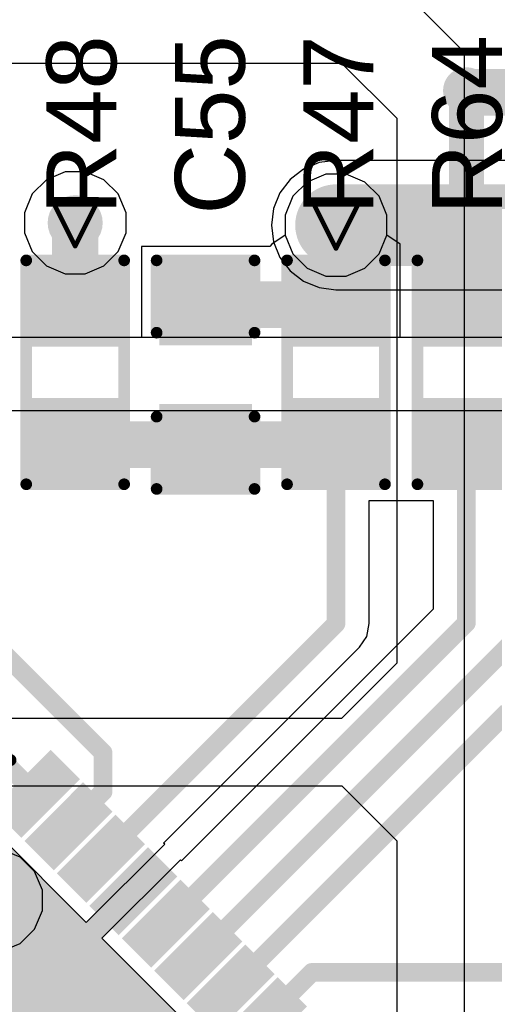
# Model space of a CAD drawing. Header units: inches. Extents: x 0 to 12.2, y 0 to 7.
# Tile 108 of 154: x 1.288 to 1.491, y 3.896 to 4.319. Entities that reach past the tile are written whole.
import ezdxf

# ---------------------------------------------------------------- set-up
doc = ezdxf.new("R2010")
doc.units = ezdxf.units.IN
doc.header["$MEASUREMENT"] = 0
for name, color, linetype in [('Bottom Layer', 5, 'Continuous'), ('Drill Drawing', 1, 'Continuous'), ('Layer 1', 16, 'Continuous'), ('Layer 2', 76, 'Continuous'), ('Top Layer', 1, 'Continuous'), ('Top Overlay', 2, 'Continuous'), ('Top Paste', 8, 'Continuous'), ('Top Solder', 216, 'Continuous'), ('Via Holes', 16, 'Continuous')]:
    doc.layers.add(name, color=color, linetype=linetype)
doc.styles.add('Arial', font='txt', dxfattribs={"height": 0.2})

# ---------------------------------------------------------------- blocks, each defined once
blk = doc.blocks.new('32_QFN__5_5__23')
at = {"layer": 'Top Layer'}
for points in [[(-0.07381885, 0.08208665), (-0.07381885, 0.10964575), (-0.06397635, 0.10964575), (-0.06397635, 0.08208665)], [(-0.05413385, 0.08208665), (-0.05413385, 0.10964575), (-0.04429135, 0.10964575), (-0.04429135, 0.08208665)], [(-0.03444885, 0.08208665), (-0.03444885, 0.10964575), (-0.02460635, 0.10964575), (-0.02460635, 0.08208665)], [(-0.01476375, 0.08208675), (-0.01476375, 0.10964585), (-0.00492125, 0.10964585), (-0.00492125, 0.08208675)], [(0.00492125, 0.08208675), (0.00492125, 0.10964585), (0.01476375, 0.10964585), (0.01476375, 0.08208675)], [(0.02460635, 0.08208665), (0.02460635, 0.10964575), (0.03444885, 0.10964575), (0.03444885, 0.08208665)], [(0.04429135, 0.08208665), (0.04429135, 0.10964575), (0.05413385, 0.10964575), (0.05413385, 0.08208665)], [(0.06397635, 0.08208665), (0.06397635, 0.10964575), (0.07381885, 0.10964575), (0.07381885, 0.08208665)], [(-0.10964565, 0.07381895), (-0.08208655, 0.07381895), (-0.08208655, 0.06397645), (-0.10964565, 0.06397645)], [(0.08208655, 0.07381895), (0.10964565, 0.07381895), (0.10964565, 0.06397645), (0.08208655, 0.06397645)], [(-0.0679134, 0.0679135), (0.0679134, 0.0679135), (0.0679134, -0.0679133), (-0.0679134, -0.0679133)], [(-0.10964565, 0.05413395), (-0.08208655, 0.05413395), (-0.08208655, 0.04429145), (-0.10964565, 0.04429145)], [(0.08208655, 0.05413395), (0.10964565, 0.05413395), (0.10964565, 0.04429145), (0.08208655, 0.04429145)], [(-0.10964565, 0.03444895), (-0.08208655, 0.03444895), (-0.08208655, 0.02460645), (-0.10964565, 0.02460645)], [(0.08208655, 0.03444895), (0.10964565, 0.03444895), (0.10964565, 0.02460645), (0.08208655, 0.02460645)], [(-0.10964565, 0.01476385), (-0.08208655, 0.01476385), (-0.08208655, 0.00492135), (-0.10964565, 0.00492135)], [(0.08208655, 0.01476385), (0.10964565, 0.01476385), (0.10964565, 0.00492135), (0.08208655, 0.00492135)], [(-0.10964565, -0.00492115), (-0.08208655, -0.00492115), (-0.08208655, -0.01476365), (-0.10964565, -0.01476365)], [(0.08208655, -0.00492115), (0.10964565, -0.00492115), (0.10964565, -0.01476365), (0.08208655, -0.01476365)], [(-0.10964565, -0.02460615), (-0.08208655, -0.02460615), (-0.08208655, -0.03444865), (-0.10964565, -0.03444865)], [(0.08208655, -0.02460615), (0.10964565, -0.02460615), (0.10964565, -0.03444865), (0.08208655, -0.03444865)], [(-0.10964565, -0.04429115), (-0.08208655, -0.04429115), (-0.08208655, -0.05413365), (-0.10964565, -0.05413365)], [(0.08208655, -0.04429115), (0.10964565, -0.04429115), (0.10964565, -0.05413365), (0.08208655, -0.05413365)], [(-0.10964565, -0.06397615), (-0.08208655, -0.06397615), (-0.08208655, -0.07381865), (-0.10964565, -0.07381865)], [(0.08208655, -0.06397615), (0.10964565, -0.06397615), (0.10964565, -0.07381865), (0.08208655, -0.07381865)], [(-0.07381885, -0.10964545), (-0.07381885, -0.08208635), (-0.06397635, -0.08208635), (-0.06397635, -0.10964545)], [(-0.05413385, -0.10964545), (-0.05413385, -0.08208635), (-0.04429135, -0.08208635), (-0.04429135, -0.10964545)], [(-0.03444885, -0.10964545), (-0.03444885, -0.08208635), (-0.02460635, -0.08208635), (-0.02460635, -0.10964545)], [(-0.01476375, -0.10964555), (-0.01476375, -0.08208645), (-0.00492125, -0.08208645), (-0.00492125, -0.10964555)], [(0.00492125, -0.10964555), (0.00492125, -0.08208645), (0.01476375, -0.08208645), (0.01476375, -0.10964555)], [(0.02460635, -0.10964545), (0.02460635, -0.08208635), (0.03444885, -0.08208635), (0.03444885, -0.10964545)], [(0.04429135, -0.10964545), (0.04429135, -0.08208635), (0.05413385, -0.08208635), (0.05413385, -0.10964545)], [(0.06397635, -0.10964545), (0.06397635, -0.08208635), (0.07381885, -0.08208635), (0.07381885, -0.10964545)]]:
    blk.add_hatch(color=1, dxfattribs=at).paths.add_polyline_path(points)
at = {"layer": 'Top Paste'}
for points in [[(-0.07381885, 0.08208665), (-0.07381885, 0.10964575), (-0.06397635, 0.10964575), (-0.06397635, 0.08208665)], [(-0.05413385, 0.08208665), (-0.05413385, 0.10964575), (-0.04429135, 0.10964575), (-0.04429135, 0.08208665)], [(-0.03444885, 0.08208665), (-0.03444885, 0.10964575), (-0.02460635, 0.10964575), (-0.02460635, 0.08208665)], [(-0.01476375, 0.08208675), (-0.01476375, 0.10964585), (-0.00492125, 0.10964585), (-0.00492125, 0.08208675)], [(0.00492125, 0.08208675), (0.00492125, 0.10964585), (0.01476375, 0.10964585), (0.01476375, 0.08208675)], [(0.02460635, 0.08208665), (0.02460635, 0.10964575), (0.03444885, 0.10964575), (0.03444885, 0.08208665)], [(0.04429135, 0.08208665), (0.04429135, 0.10964575), (0.05413385, 0.10964575), (0.05413385, 0.08208665)], [(0.06397635, 0.08208665), (0.06397635, 0.10964575), (0.07381885, 0.10964575), (0.07381885, 0.08208665)], [(-0.10964565, 0.07381895), (-0.08208655, 0.07381895), (-0.08208655, 0.06397645), (-0.10964565, 0.06397645)], [(0.08208655, 0.07381895), (0.10964565, 0.07381895), (0.10964565, 0.06397645), (0.08208655, 0.06397645)], [(-0.10964565, 0.05413395), (-0.08208655, 0.05413395), (-0.08208655, 0.04429145), (-0.10964565, 0.04429145)], [(0.08208655, 0.05413395), (0.10964565, 0.05413395), (0.10964565, 0.04429145), (0.08208655, 0.04429145)], [(-0.10964565, 0.03444895), (-0.08208655, 0.03444895), (-0.08208655, 0.02460645), (-0.10964565, 0.02460645)], [(0.08208655, 0.03444895), (0.10964565, 0.03444895), (0.10964565, 0.02460645), (0.08208655, 0.02460645)], [(-0.10964565, 0.01476385), (-0.08208655, 0.01476385), (-0.08208655, 0.00492135), (-0.10964565, 0.00492135)], [(0.08208655, 0.01476385), (0.10964565, 0.01476385), (0.10964565, 0.00492135), (0.08208655, 0.00492135)], [(-0.10964565, -0.00492115), (-0.08208655, -0.00492115), (-0.08208655, -0.01476365), (-0.10964565, -0.01476365)], [(0.08208655, -0.00492115), (0.10964565, -0.00492115), (0.10964565, -0.01476365), (0.08208655, -0.01476365)], [(-0.10964565, -0.02460615), (-0.08208655, -0.02460615), (-0.08208655, -0.03444865), (-0.10964565, -0.03444865)], [(0.08208655, -0.02460615), (0.10964565, -0.02460615), (0.10964565, -0.03444865), (0.08208655, -0.03444865)], [(-0.10964565, -0.04429115), (-0.08208655, -0.04429115), (-0.08208655, -0.05413365), (-0.10964565, -0.05413365)], [(0.08208655, -0.04429115), (0.10964565, -0.04429115), (0.10964565, -0.05413365), (0.08208655, -0.05413365)], [(-0.10964565, -0.06397615), (-0.08208655, -0.06397615), (-0.08208655, -0.07381865), (-0.10964565, -0.07381865)], [(0.08208655, -0.06397615), (0.10964565, -0.06397615), (0.10964565, -0.07381865), (0.08208655, -0.07381865)], [(-0.07381885, -0.10964545), (-0.07381885, -0.08208635), (-0.06397635, -0.08208635), (-0.06397635, -0.10964545)], [(-0.05413385, -0.10964545), (-0.05413385, -0.08208635), (-0.04429135, -0.08208635), (-0.04429135, -0.10964545)], [(-0.03444885, -0.10964545), (-0.03444885, -0.08208635), (-0.02460635, -0.08208635), (-0.02460635, -0.10964545)], [(-0.01476375, -0.10964555), (-0.01476375, -0.08208645), (-0.00492125, -0.08208645), (-0.00492125, -0.10964555)], [(0.00492125, -0.10964555), (0.00492125, -0.08208645), (0.01476375, -0.08208645), (0.01476375, -0.10964555)], [(0.02460635, -0.10964545), (0.02460635, -0.08208635), (0.03444885, -0.08208635), (0.03444885, -0.10964545)], [(0.04429135, -0.10964545), (0.04429135, -0.08208635), (0.05413385, -0.08208635), (0.05413385, -0.10964545)], [(0.06397635, -0.10964545), (0.06397635, -0.08208635), (0.07381885, -0.08208635), (0.07381885, -0.10964545)]]:
    blk.add_hatch(color=8, dxfattribs=at).paths.add_polyline_path(points)
at = {"layer": 'Top Solder'}
for points in [[(-0.07781885, 0.07808665), (-0.07781885, 0.11364575), (-0.05997635, 0.11364575), (-0.05997635, 0.07808665)], [(-0.05813385, 0.07808665), (-0.05813385, 0.11364575), (-0.04029135, 0.11364575), (-0.04029135, 0.07808665)], [(-0.03844885, 0.07808665), (-0.03844885, 0.11364575), (-0.02060635, 0.11364575), (-0.02060635, 0.07808665)], [(-0.01876375, 0.07808675), (-0.01876375, 0.11364585), (-0.00092125, 0.11364585), (-0.00092125, 0.07808675)], [(0.00092125, 0.07808675), (0.00092125, 0.11364585), (0.01876375, 0.11364585), (0.01876375, 0.07808675)], [(0.02060635, 0.07808665), (0.02060635, 0.11364575), (0.03844885, 0.11364575), (0.03844885, 0.07808665)], [(0.04029135, 0.07808665), (0.04029135, 0.11364575), (0.05813385, 0.11364575), (0.05813385, 0.07808665)], [(0.05997635, 0.07808665), (0.05997635, 0.11364575), (0.07781885, 0.11364575), (0.07781885, 0.07808665)], [(-0.11364565, 0.07781895), (-0.07808655, 0.07781895), (-0.07808655, 0.05997645), (-0.11364565, 0.05997645)], [(0.07808655, 0.07781895), (0.11364565, 0.07781895), (0.11364565, 0.05997645), (0.07808655, 0.05997645)], [(-0.0719134, 0.0719135), (0.0719134, 0.0719135), (0.0719134, -0.0719133), (-0.0719134, -0.0719133)], [(-0.11364565, 0.05813395), (-0.07808655, 0.05813395), (-0.07808655, 0.04029145), (-0.11364565, 0.04029145)], [(0.07808655, 0.05813395), (0.11364565, 0.05813395), (0.11364565, 0.04029145), (0.07808655, 0.04029145)], [(-0.11364565, 0.03844895), (-0.07808655, 0.03844895), (-0.07808655, 0.02060645), (-0.11364565, 0.02060645)], [(0.07808655, 0.03844895), (0.11364565, 0.03844895), (0.11364565, 0.02060645), (0.07808655, 0.02060645)], [(-0.11364565, 0.01876385), (-0.07808655, 0.01876385), (-0.07808655, 0.00092135), (-0.11364565, 0.00092135)], [(0.07808655, 0.01876385), (0.11364565, 0.01876385), (0.11364565, 0.00092135), (0.07808655, 0.00092135)], [(-0.11364565, -0.00092115), (-0.07808655, -0.00092115), (-0.07808655, -0.01876365), (-0.11364565, -0.01876365)], [(0.07808655, -0.00092115), (0.11364565, -0.00092115), (0.11364565, -0.01876365), (0.07808655, -0.01876365)], [(-0.11364565, -0.02060615), (-0.07808655, -0.02060615), (-0.07808655, -0.03844865), (-0.11364565, -0.03844865)], [(0.07808655, -0.02060615), (0.11364565, -0.02060615), (0.11364565, -0.03844865), (0.07808655, -0.03844865)], [(-0.11364565, -0.04029115), (-0.07808655, -0.04029115), (-0.07808655, -0.05813365), (-0.11364565, -0.05813365)], [(0.07808655, -0.04029115), (0.11364565, -0.04029115), (0.11364565, -0.05813365), (0.07808655, -0.05813365)], [(-0.11364565, -0.05997615), (-0.07808655, -0.05997615), (-0.07808655, -0.07781865), (-0.11364565, -0.07781865)], [(0.07808655, -0.05997615), (0.11364565, -0.05997615), (0.11364565, -0.07781865), (0.07808655, -0.07781865)], [(-0.07781885, -0.11364545), (-0.07781885, -0.07808635), (-0.05997635, -0.07808635), (-0.05997635, -0.11364545)], [(-0.05813385, -0.11364545), (-0.05813385, -0.07808635), (-0.04029135, -0.07808635), (-0.04029135, -0.11364545)], [(-0.03844885, -0.11364545), (-0.03844885, -0.07808635), (-0.02060635, -0.07808635), (-0.02060635, -0.11364545)], [(-0.01876375, -0.11364555), (-0.01876375, -0.07808645), (-0.00092125, -0.07808645), (-0.00092125, -0.11364555)], [(0.00092125, -0.11364555), (0.00092125, -0.07808645), (0.01876375, -0.07808645), (0.01876375, -0.11364555)], [(0.02060635, -0.11364545), (0.02060635, -0.07808635), (0.03844885, -0.07808635), (0.03844885, -0.11364545)], [(0.04029135, -0.11364545), (0.04029135, -0.07808635), (0.05813385, -0.07808635), (0.05813385, -0.11364545)], [(0.05997635, -0.11364545), (0.05997635, -0.07808635), (0.07781885, -0.07808635), (0.07781885, -0.11364545)]]:
    blk.add_hatch(color=216, dxfattribs=at).paths.add_polyline_path(points)
at = {"layer": 'Top Overlay', "const_width": 0.005}
for points in [[(-0.0984252, 0.0984254), (-0.0984252, 0.0868111)], [(-0.0984252, 0.0984254), (-0.086811, 0.0984254)], [(0.086811, 0.0984254), (0.0984252, 0.0984254)], [(0.0984252, 0.0984254), (0.0984252, 0.0868111)], [(-0.1248661, 0.0738977), (-0.1248661, 0.0638978)], [(-0.1248661, 0.0738977), (-0.1198661, 0.0688977)], [(-0.1248661, 0.0638978), (-0.1198661, 0.0688977)], [(-0.0984252, -0.0868109), (-0.0984252, -0.0984251)], [(0.0984252, -0.0868109), (0.0984252, -0.0984251)], [(-0.0984252, -0.0984251), (-0.086811, -0.0984251)], [(0.086811, -0.0984251), (0.0984252, -0.0984251)]]:
    blk.add_lwpolyline(points, dxfattribs=at)
at = {"layer": 'Top Overlay', "const_width": 0.0025}
for points in [[(-0.0996752, 0.0984254, 1), (-0.0971752, 0.0984254, 1)], [(-0.0996752, 0.0984254, 1), (-0.0971752, 0.0984254, 1)], [(-0.088061, 0.0984254, 1), (-0.085561, 0.0984254, 1)], [(0.085561, 0.0984254, 1), (0.088061, 0.0984254, 1)], [(0.0971752, 0.0984254, 1), (0.0996752, 0.0984254, 1)], [(0.0971752, 0.0984254, 1), (0.0996752, 0.0984254, 1)], [(-0.0996752, 0.0868111, 1), (-0.0971752, 0.0868111, 1)], [(0.0971752, 0.0868111, 1), (0.0996752, 0.0868111, 1)], [(-0.1261161, 0.0738977, 1), (-0.1236161, 0.0738977, 1)], [(-0.1261161, 0.0738977, 1), (-0.1236161, 0.0738977, 1)], [(-0.1211161, 0.0688977, 1), (-0.1186161, 0.0688977, 1)], [(-0.1211161, 0.0688977, 1), (-0.1186161, 0.0688977, 1)], [(-0.1261161, 0.0638978, 1), (-0.1236161, 0.0638978, 1)], [(-0.1261161, 0.0638978, 1), (-0.1236161, 0.0638978, 1)], [(-0.0996752, -0.0868109, 1), (-0.0971752, -0.0868109, 1)], [(0.0971752, -0.0868109, 1), (0.0996752, -0.0868109, 1)], [(-0.0996752, -0.0984251, 1), (-0.0971752, -0.0984251, 1)], [(-0.0996752, -0.0984251, 1), (-0.0971752, -0.0984251, 1)], [(-0.088061, -0.0984251, 1), (-0.085561, -0.0984251, 1)], [(0.085561, -0.0984251, 1), (0.088061, -0.0984251, 1)], [(0.0971752, -0.0984251, 1), (0.0996752, -0.0984251, 1)], [(0.0971752, -0.0984251, 1), (0.0996752, -0.0984251, 1)]]:
    blk.add_lwpolyline(points, format="xyb", close=True, dxfattribs=at)
blk = doc.blocks.new('R___0603_100')
at = {"layer": 'Top Layer'}
for points in [[(-0.015, 0.0175), (-0.015, -0.0175), (-0.045, -0.0175), (-0.045, 0.0175)], [(0.045, 0.0175), (0.045, -0.0175), (0.015, -0.0175), (0.015, 0.0175)]]:
    blk.add_hatch(color=1, dxfattribs=at).paths.add_polyline_path(points)
at = {"layer": 'Top Paste'}
for points in [[(-0.015, 0.0175), (-0.015, -0.0175), (-0.045, -0.0175), (-0.045, 0.0175)], [(0.045, 0.0175), (0.045, -0.0175), (0.015, -0.0175), (0.015, 0.0175)]]:
    blk.add_hatch(color=8, dxfattribs=at).paths.add_polyline_path(points)
at = {"layer": 'Top Solder'}
for points in [[(-0.011, 0.0215), (-0.011, -0.0215), (-0.049, -0.0215), (-0.049, 0.0215)], [(0.049, 0.0215), (0.049, -0.0215), (0.011, -0.0215), (0.011, 0.0215)]]:
    blk.add_hatch(color=216, dxfattribs=at).paths.add_polyline_path(points)
at = {"layer": 'Top Overlay', "const_width": 0.005}
for points in [[(-0.048, -0.021), (-0.048, 0.021)], [(0.048, 0.021), (-0.048, 0.021)], [(0.048, -0.021), (0.048, 0.021)], [(0.048, -0.021), (-0.048, -0.021)]]:
    blk.add_lwpolyline(points, dxfattribs=at)
at = {"layer": 'Top Overlay', "const_width": 0.0025}
for points in [[(-0.04925, 0.021, 1), (-0.04675, 0.021, 1)], [(-0.04925, 0.021, 1), (-0.04675, 0.021, 1)], [(0.04675, 0.021, 1), (0.04925, 0.021, 1)], [(0.04675, 0.021, 1), (0.04925, 0.021, 1)], [(-0.04925, -0.021, 1), (-0.04675, -0.021, 1)], [(-0.04925, -0.021, 1), (-0.04675, -0.021, 1)], [(0.04675, -0.021, 1), (0.04925, -0.021, 1)], [(0.04675, -0.021, 1), (0.04925, -0.021, 1)]]:
    blk.add_lwpolyline(points, format="xyb", close=True, dxfattribs=at)
blk = doc.blocks.new('R___0603_116')
at = {"layer": 'Top Layer'}
for points in [[(-0.015, 0.0175), (-0.015, -0.0175), (-0.045, -0.0175), (-0.045, 0.0175)], [(0.045, 0.0175), (0.045, -0.0175), (0.015, -0.0175), (0.015, 0.0175)]]:
    blk.add_hatch(color=1, dxfattribs=at).paths.add_polyline_path(points)
at = {"layer": 'Top Paste'}
for points in [[(-0.015, 0.0175), (-0.015, -0.0175), (-0.045, -0.0175), (-0.045, 0.0175)], [(0.045, 0.0175), (0.045, -0.0175), (0.015, -0.0175), (0.015, 0.0175)]]:
    blk.add_hatch(color=8, dxfattribs=at).paths.add_polyline_path(points)
at = {"layer": 'Top Solder'}
for points in [[(-0.011, 0.0215), (-0.011, -0.0215), (-0.049, -0.0215), (-0.049, 0.0215)], [(0.049, 0.0215), (0.049, -0.0215), (0.011, -0.0215), (0.011, 0.0215)]]:
    blk.add_hatch(color=216, dxfattribs=at).paths.add_polyline_path(points)
at = {"layer": 'Top Overlay', "const_width": 0.005}
for points in [[(-0.048, 0.021), (-0.048, -0.021)], [(-0.048, 0.021), (0.048, 0.021)], [(0.048, 0.021), (0.048, -0.021)], [(-0.048, -0.021), (0.048, -0.021)]]:
    blk.add_lwpolyline(points, dxfattribs=at)
at = {"layer": 'Top Overlay', "const_width": 0.0025}
for points in [[(-0.04925, 0.021, 1), (-0.04675, 0.021, 1)], [(-0.04925, 0.021, 1), (-0.04675, 0.021, 1)], [(0.04675, 0.021, 1), (0.04925, 0.021, 1)], [(0.04675, 0.021, 1), (0.04925, 0.021, 1)], [(-0.04925, -0.021, 1), (-0.04675, -0.021, 1)], [(-0.04925, -0.021, 1), (-0.04675, -0.021, 1)], [(0.04675, -0.021, 1), (0.04925, -0.021, 1)], [(0.04675, -0.021, 1), (0.04925, -0.021, 1)]]:
    blk.add_lwpolyline(points, format="xyb", close=True, dxfattribs=at)
blk = doc.blocks.new('R___0603_117')
at = {"layer": 'Top Layer'}
for points in [[(-0.015, 0.0175), (-0.015, -0.0175), (-0.045, -0.0175), (-0.045, 0.0175)], [(0.045, 0.0175), (0.045, -0.0175), (0.015, -0.0175), (0.015, 0.0175)]]:
    blk.add_hatch(color=1, dxfattribs=at).paths.add_polyline_path(points)
at = {"layer": 'Top Paste'}
for points in [[(-0.015, 0.0175), (-0.015, -0.0175), (-0.045, -0.0175), (-0.045, 0.0175)], [(0.045, 0.0175), (0.045, -0.0175), (0.015, -0.0175), (0.015, 0.0175)]]:
    blk.add_hatch(color=8, dxfattribs=at).paths.add_polyline_path(points)
at = {"layer": 'Top Solder'}
for points in [[(-0.011, 0.0215), (-0.011, -0.0215), (-0.049, -0.0215), (-0.049, 0.0215)], [(0.049, 0.0215), (0.049, -0.0215), (0.011, -0.0215), (0.011, 0.0215)]]:
    blk.add_hatch(color=216, dxfattribs=at).paths.add_polyline_path(points)
at = {"layer": 'Top Overlay', "const_width": 0.005}
for points in [[(-0.048, -0.021), (-0.048, 0.021)], [(0.048, 0.021), (-0.048, 0.021)], [(0.048, -0.021), (0.048, 0.021)], [(0.048, -0.021), (-0.048, -0.021)]]:
    blk.add_lwpolyline(points, dxfattribs=at)
at = {"layer": 'Top Overlay', "const_width": 0.0025}
for points in [[(-0.04925, 0.021, 1), (-0.04675, 0.021, 1)], [(-0.04925, 0.021, 1), (-0.04675, 0.021, 1)], [(0.04675, 0.021, 1), (0.04925, 0.021, 1)], [(0.04675, 0.021, 1), (0.04925, 0.021, 1)], [(-0.04925, -0.021, 1), (-0.04675, -0.021, 1)], [(-0.04925, -0.021, 1), (-0.04675, -0.021, 1)], [(0.04675, -0.021, 1), (0.04925, -0.021, 1)], [(0.04675, -0.021, 1), (0.04925, -0.021, 1)]]:
    blk.add_lwpolyline(points, format="xyb", close=True, dxfattribs=at)
blk = doc.blocks.new('C___0603_300')
at = {"layer": 'Top Layer'}
for points in [[(-0.015, 0.0175), (-0.015, -0.0175), (-0.045, -0.0175), (-0.045, 0.0175)], [(0.045, 0.0175), (0.045, -0.0175), (0.015, -0.0175), (0.015, 0.0175)]]:
    blk.add_hatch(color=1, dxfattribs=at).paths.add_polyline_path(points)
at = {"layer": 'Top Paste'}
for points in [[(-0.015, 0.0175), (-0.015, -0.0175), (-0.045, -0.0175), (-0.045, 0.0175)], [(0.045, 0.0175), (0.045, -0.0175), (0.015, -0.0175), (0.015, 0.0175)]]:
    blk.add_hatch(color=8, dxfattribs=at).paths.add_polyline_path(points)
at = {"layer": 'Top Solder'}
for points in [[(-0.0126378, 0.0198622), (-0.0126378, -0.0198622), (-0.0473622, -0.0198622), (-0.0473622, 0.0198622)], [(0.0473622, 0.0198622), (0.0473622, -0.0198622), (0.0126378, -0.0198622), (0.0126378, 0.0198622)]]:
    blk.add_hatch(color=216, dxfattribs=at).paths.add_polyline_path(points)
at = {"layer": 'Top Overlay', "const_width": 0.005}
for points in [[(-0.018, 0.021), (-0.049, 0.021)], [(-0.049, -0.021), (-0.049, 0.021)], [(0.049, 0.021), (0.018, 0.021)], [(0.049, -0.021), (0.049, 0.021)], [(-0.018, -0.021), (-0.049, -0.021)], [(0.049, -0.021), (0.018, -0.021)]]:
    blk.add_lwpolyline(points, dxfattribs=at)
at = {"layer": 'Top Overlay', "const_width": 0.0025}
for points in [[(-0.05025, 0.021, 1), (-0.04775, 0.021, 1)], [(-0.05025, 0.021, 1), (-0.04775, 0.021, 1)], [(-0.01925, 0.021, 1), (-0.01675, 0.021, 1)], [(0.01675, 0.021, 1), (0.01925, 0.021, 1)], [(0.04775, 0.021, 1), (0.05025, 0.021, 1)], [(0.04775, 0.021, 1), (0.05025, 0.021, 1)], [(-0.05025, -0.021, 1), (-0.04775, -0.021, 1)], [(-0.05025, -0.021, 1), (-0.04775, -0.021, 1)], [(-0.01925, -0.021, 1), (-0.01675, -0.021, 1)], [(0.01675, -0.021, 1), (0.01925, -0.021, 1)], [(0.04775, -0.021, 1), (0.05025, -0.021, 1)], [(0.04775, -0.021, 1), (0.05025, -0.021, 1)]]:
    blk.add_lwpolyline(points, format="xyb", close=True, dxfattribs=at)

msp = doc.modelspace()

# ---------------------------------------------------------------- hatches: boundary and pattern name
at = {"layer": 'Bottom Layer'}
h = msp.add_hatch(color=5, dxfattribs=at)
edge = h.paths.add_edge_path()
edge.add_arc((1.3114803, 4.2314733), 0.011811, 0, 360)
h = msp.add_hatch(color=5, dxfattribs=at)
edge = h.paths.add_edge_path()
edge.add_arc((1.4233545, 4.2304733), 0.011811, 0, 360)
at = {"layer": 'Layer 1'}
h = msp.add_hatch(color=16, dxfattribs=at)
edge = h.paths.add_edge_path()
edge.add_arc((1.3114803, 4.2314733), 0.011811, 0, 360)
h = msp.add_hatch(color=16, dxfattribs=at)
edge = h.paths.add_edge_path()
edge.add_arc((1.4233545, 4.2304733), 0.011811, 0, 360)
at = {"layer": 'Layer 2'}
h = msp.add_hatch(color=76, dxfattribs=at)
edge = h.paths.add_edge_path()
edge.add_arc((1.3114803, 4.2314733), 0.011811, 0, 360)
h = msp.add_hatch(color=76, dxfattribs=at)
edge = h.paths.add_edge_path()
edge.add_arc((1.4233545, 4.2304733), 0.011811, 0, 360)
at = {"layer": 'Top Layer'}
h = msp.add_hatch(color=1, dxfattribs=at)
edge = h.paths.add_edge_path()
edge.add_arc((1.3114803, 4.2314733), 0.011811, 0, 360)
h = msp.add_hatch(color=1, dxfattribs=at)
edge = h.paths.add_edge_path()
edge.add_arc((1.4233545, 4.2304733), 0.011811, 0, 360)
msp.add_hatch(color=1, dxfattribs=at).paths.add_polyline_path([(1.3496404, 3.9510916), (1.3426808, 3.9580512), (1.2886302, 3.9040006), (1.2955898, 3.897041)])
at = {"layer": 'Via Holes'}
h = msp.add_hatch(color=7, dxfattribs=at)
edge = h.paths.add_edge_path()
edge.add_arc((1.3114803, 4.2314733), 0.0059055, 0, 360)
h = msp.add_hatch(color=7, dxfattribs=at)
edge = h.paths.add_edge_path()
edge.add_arc((1.4233545, 4.2304733), 0.0059055, 0, 360)

# ---------------------------------------------------------------- linework, layer by layer
at = {"layer": 'Bottom Layer'}
for p, q in [((1.4161756, 4.2572655), (1.4094858, 4.2544945)), ((1.4233545, 4.2582106), (1.4161756, 4.2572655)), ((2.1869754, 4.2582106), (1.4233545, 4.2582106)), ((1.4094858, 4.2544945), (1.4037413, 4.2500865)), ((1.4037413, 4.2500865), (1.3993333, 4.244342)), ((1.3993333, 4.244342), (1.3965623, 4.2376522)), ((1.3965623, 4.2376522), (1.3956172, 4.2304733)), ((1.3956172, 4.2304733), (1.3965623, 4.2232944)), ((1.3965623, 4.2232944), (1.3993333, 4.2166046)), ((1.3993333, 4.2166046), (1.4037413, 4.2108601)), ((1.4037413, 4.2108601), (1.4094858, 4.2064521)), ((1.4094858, 4.2064521), (1.4161756, 4.2036811)), ((1.4161756, 4.2036811), (1.4233545, 4.202736)), ((1.4233545, 4.202736), (2.1869754, 4.202736))]:
    msp.add_line(p, q, dxfattribs=at)
at = {"layer": 'Bottom Layer', "const_width": 0.035}
msp.add_lwpolyline([(1.4233545, 4.2304733), (2.1869754, 4.2304733)], dxfattribs=at)
at = {"layer": 'Bottom Layer', "const_width": 0.0175}
msp.add_lwpolyline([(1.4146045, 4.2304733, 1), (1.4321045, 4.2304733, 1)], format="xyb", close=True, dxfattribs=at)
at = {"layer": 'Drill Drawing', "const_width": 0.002}
for points in [[(1.3014803, 4.2414733), (1.3214803, 4.2414733)], [(1.3014803, 4.2414733), (1.3114803, 4.2214733)], [(1.3114803, 4.2214733), (1.3214803, 4.2414733)], [(1.4133545, 4.2404733), (1.4333545, 4.2404733)], [(1.4133545, 4.2404733), (1.4233545, 4.2204733)], [(1.4233545, 4.2204733), (1.4333545, 4.2404733)]]:
    msp.add_lwpolyline(points, dxfattribs=at)
at = {"layer": 'Drill Drawing', "const_width": 0.001}
for points in [[(1.3009803, 4.2414733, 1), (1.3019803, 4.2414733, 1)], [(1.3009803, 4.2414733, 1), (1.3019803, 4.2414733, 1)], [(1.3209803, 4.2414733, 1), (1.3219803, 4.2414733, 1)], [(1.3209803, 4.2414733, 1), (1.3219803, 4.2414733, 1)], [(1.4128545, 4.2404733, 1), (1.4138545, 4.2404733, 1)], [(1.4128545, 4.2404733, 1), (1.4138545, 4.2404733, 1)], [(1.4328545, 4.2404733, 1), (1.4338545, 4.2404733, 1)], [(1.4328545, 4.2404733, 1), (1.4338545, 4.2404733, 1)], [(1.3109803, 4.2214733, 1), (1.3119803, 4.2214733, 1)], [(1.3109803, 4.2214733, 1), (1.3119803, 4.2214733, 1)], [(1.4228545, 4.2204733, 1), (1.4238545, 4.2204733, 1)], [(1.4228545, 4.2204733, 1), (1.4238545, 4.2204733, 1)]]:
    msp.add_lwpolyline(points, format="xyb", close=True, dxfattribs=at)
at = {"layer": 'Layer 1'}
for p, q in [((1.419016, 4.2522843), (1.4109996, 4.2489638)), ((1.427693, 4.2522843), (1.419016, 4.2522843)), ((1.4357094, 4.2489638), (1.427693, 4.2522843)), ((1.4109996, 4.2489638), (1.404864, 4.2428282)), ((1.441845, 4.2428282), (1.4357094, 4.2489638)), ((1.404864, 4.2428282), (1.4015435, 4.2348118)), ((1.4451655, 4.2348118), (1.441845, 4.2428282)), ((1.4015435, 4.2348118), (1.4015435, 4.2261348)), ((1.4451655, 4.2261348), (1.4451655, 4.2348118)), ((1.4015435, 4.2261348), (1.404864, 4.2181184)), ((1.441845, 4.2181184), (1.4451655, 4.2261348)), ((1.404864, 4.2181184), (1.4109996, 4.2119828)), ((1.4357094, 4.2119828), (1.441845, 4.2181184)), ((1.4109996, 4.2119828), (1.419016, 4.2086623)), ((1.427693, 4.2086623), (1.4357094, 4.2119828)), ((1.419016, 4.2086623), (1.427693, 4.2086623))]:
    msp.add_line(p, q, dxfattribs=at)
at = {"layer": 'Layer 2'}
for p, q in [((1.4784296, 4.3045704), (1.4483526, 4.3346474)), ((1.4784296, 3.679199), (1.4784296, 4.3045704)), ((0.6851306, 4.3), (1.4257354, 4.2999999)), ((1.4257354, 4.2999999), (1.4494347, 4.2763006)), ((1.4494347, 4.2763006), (1.4494348, 4.042607)), ((1.3071418, 4.2532843), (1.2991254, 4.2499638)), ((1.3158188, 4.2532843), (1.3071418, 4.2532843)), ((1.3238352, 4.2499638), (1.3158188, 4.2532843)), ((1.2991254, 4.2499638), (1.2929898, 4.2438282)), ((1.3299708, 4.2438282), (1.3238352, 4.2499638)), ((1.2929898, 4.2438282), (1.2896693, 4.2358118)), ((1.3332913, 4.2358118), (1.3299708, 4.2438282)), ((1.2896693, 4.2358118), (1.2896693, 4.2271348)), ((1.3332913, 4.2271348), (1.3332913, 4.2358118)), ((1.2896693, 4.2271348), (1.2929898, 4.2191184)), ((1.3299708, 4.2191184), (1.3332913, 4.2271348)), ((1.2929898, 4.2191184), (1.2991254, 4.2129828)), ((1.3238352, 4.2129828), (1.3299708, 4.2191184)), ((1.2991254, 4.2129828), (1.3071418, 4.2096623)), ((1.3071418, 4.2096623), (1.3158188, 4.2096623)), ((1.3158188, 4.2096623), (1.3238352, 4.2129828)), ((1.4494348, 4.042607), (1.4257745, 4.0189467)), ((1.4257745, 4.0189467), (0.6853095, 4.0189469)), ((0.5817013, 3.99), (1.4258357, 3.99)), ((1.4258357, 3.99), (1.4494347, 3.966401)), ((1.4494347, 3.966401), (1.4494348, 3.6773918)), ((1.287944, 3.9594372), (1.2799276, 3.9627577)), ((1.2940796, 3.9533016), (1.287944, 3.9594372)), ((1.2974001, 3.9452852), (1.2940796, 3.9533016)), ((1.2974001, 3.9366082), (1.2974001, 3.9452852)), ((1.2940796, 3.9285918), (1.2974001, 3.9366082)), ((1.287944, 3.9224562), (1.2940796, 3.9285918)), ((1.2799276, 3.9191357), (1.287944, 3.9224562))]:
    msp.add_line(p, q, dxfattribs=at)
at = {"layer": 'Top Layer'}
for p, q in [((1.419016, 4.2522843), (1.4109996, 4.2489638)), ((1.427693, 4.2522843), (1.419016, 4.2522843)), ((1.4357094, 4.2489638), (1.427693, 4.2522843)), ((1.4109996, 4.2489638), (1.404864, 4.2428282)), ((1.441845, 4.2428282), (1.4357094, 4.2489638)), ((1.404864, 4.2428282), (1.4015435, 4.2348118)), ((1.4451655, 4.2348118), (1.441845, 4.2428282)), ((1.4015435, 4.2348118), (1.4015435, 4.2261349)), ((1.4451655, 4.2261349), (1.4451655, 4.2348118)), ((1.3958545, 4.2223562), (1.3949173, 4.2213561)), ((1.4015435, 4.2261349), (1.3958545, 4.2223562)), ((1.4508546, 4.2223561), (1.4451655, 4.2261349)), ((1.4508545, 4.1823561), (1.4508545, 4.2223561)), ((1.4508545, 4.2223561), (1.4508546, 4.2223561)), ((1.3949173, 4.2213561), (1.3399174, 4.2213561)), ((1.3399174, 4.2213561), (1.3399174, 4.1823561)), ((1.6749198, 4.1823561), (1.0647176, 4.1823561)), ((1.3399174, 4.1823561), (1.2284371, 4.1823561)), ((1.5636658, 4.1823561), (1.4508545, 4.1823561)), ((1.0647176, 4.1509217), (1.6749198, 4.1509217)), ((1.4376288, 4.0596042), (1.4376288, 4.1123561)), ((1.4376288, 4.1123561), (1.4508543, 4.1123561)), ((1.4508543, 4.1123561), (1.4508543, 4.1123559)), ((1.4508543, 4.1123559), (1.4517918, 4.1123559)), ((1.4517918, 4.1123559), (1.4517918, 4.1123561)), ((1.4517918, 4.1123561), (1.4650173, 4.1123561)), ((1.4650173, 4.1123561), (1.4650173, 4.0657761)), ((1.4650173, 4.0657761), (1.3570576, 3.9578164)), ((1.4365422, 4.0541416), (1.4376288, 4.0596042)), ((1.433448, 4.0495107), (1.4365422, 4.0541416)), ((1.3494056, 3.9654684), (1.4334477, 4.0495105)), ((1.4334477, 4.0495105), (1.433448, 4.0495107)), ((1.2755891, 3.9720263), (1.3162337, 3.9313817)), ((1.3162337, 3.9313817), (1.349863, 3.965011)), ((1.349863, 3.965011), (1.3494056, 3.9654684)), ((1.3566002, 3.9582738), (1.3229709, 3.9246445)), ((1.3570576, 3.9578164), (1.3566002, 3.9582738)), ((1.3229709, 3.9246445), (1.3508097, 3.8968057)), ((1.3508097, 3.8968057), (1.377535, 3.8700806))]:
    msp.add_line(p, q, dxfattribs=at)
for points, const_width in [([(1.4792916, 4.2881502), (1.4799846, 4.2874572)], 0.02), ([(1.4799846, 4.2874572), (1.5025428, 4.2874572)], 0.02), ([(1.4792916, 4.1973561), (1.4792916, 4.2881502)], 0.015), ([(1.3114803, 4.1973561), (1.3114803, 4.2314733)], 0.02), ([(1.4233545, 4.1973561), (1.4233545, 4.2304733)], 0.02), ([(1.3674174, 4.1963561), (1.4223545, 4.1963561)], 0.02), ([(1.4223545, 4.1963561), (1.4233545, 4.1973561)], 0.008), ([(1.3114803, 4.1363561), (1.3674174, 4.1363561)], 0.02), ([(1.3674174, 4.1363561), (1.4082373, 4.1363561)], 0.02), ([(1.4082373, 4.1363561), (1.4190694, 4.1363561)], 0.015), ([(1.4233545, 4.0596042), (1.4233545, 4.1373561)], 0.008), ([(1.4792916, 4.0598635), (1.4792916, 4.1373561)], 0.008), ([(1.3642558, 3.9169889), (1.5266648, 4.0793979)], 0.008), ([(1.2105344, 4.0707102), (1.2946586, 3.986586)], 0.008), ([(1.2555432, 4.0721479), (1.323442, 4.0042491)], 0.008), ([(1.3224975, 3.9587472), (1.4233545, 4.0596042)], 0.008), ([(1.3503364, 3.9309083), (1.4792916, 4.0598635)], 0.008), ([(1.3781753, 3.9030695), (1.4970018, 4.021896)], 0.008), ([(1.323442, 3.9875305), (1.323442, 4.0042491)], 0.008), ([(1.2946586, 3.986586), (1.2946587, 3.986586)], 0.008), ([(1.3085781, 3.9726666), (1.323442, 3.9875305)], 0.008), ([(1.3920946, 3.8891502), (1.4129662, 3.9100218)], 0.008), ([(1.4129662, 3.9100218), (1.5899198, 3.9100218)], 0.008)]:
    msp.add_lwpolyline(points, dxfattribs=dict(at, const_width=const_width))
for points, const_width in [([(1.4742916, 4.2881502, 1), (1.4842916, 4.2881502, 1)], 0.01), ([(1.4749846, 4.2874572, 1), (1.4849846, 4.2874572, 1)], 0.01), ([(1.4749846, 4.2874572, 1), (1.4849846, 4.2874572, 1)], 0.01), ([(1.4755416, 4.2881502, 1), (1.4830416, 4.2881502, 1)], 0.0075), ([(1.3064803, 4.2314733, 1), (1.3164803, 4.2314733, 1)], 0.01), ([(1.4183545, 4.2304733, 1), (1.4283545, 4.2304733, 1)], 0.01), ([(1.3064803, 4.1973561, 1), (1.3164803, 4.1973561, 1)], 0.01), ([(1.3624174, 4.1963561, 1), (1.3724174, 4.1963561, 1)], 0.01), ([(1.4173545, 4.1963561, 1), (1.4273545, 4.1963561, 1)], 0.01), ([(1.4183545, 4.1973561, 1), (1.4283545, 4.1973561, 1)], 0.01), ([(1.4213545, 4.1973561, 1), (1.4253545, 4.1973561, 1)], 0.004), ([(1.4755416, 4.1973561, 1), (1.4830416, 4.1973561, 1)], 0.0075), ([(1.4203545, 4.1963561, 1), (1.4243545, 4.1963561, 1)], 0.004), ([(1.3064803, 4.1363561, 1), (1.3164803, 4.1363561, 1)], 0.01), ([(1.3624174, 4.1363561, 1), (1.3724174, 4.1363561, 1)], 0.01), ([(1.3624174, 4.1363561, 1), (1.3724174, 4.1363561, 1)], 0.01), ([(1.4032373, 4.1363561, 1), (1.4132373, 4.1363561, 1)], 0.01), ([(1.4044873, 4.1363561, 1), (1.4119873, 4.1363561, 1)], 0.0075), ([(1.4153194, 4.1363561, 1), (1.4228194, 4.1363561, 1)], 0.0075), ([(1.4213545, 4.1373561, 1), (1.4253545, 4.1373561, 1)], 0.004), ([(1.4772916, 4.1373561, 1), (1.4812916, 4.1373561, 1)], 0.004), ([(1.4213545, 4.0596042, 1), (1.4253545, 4.0596042, 1)], 0.004), ([(1.4213545, 4.0596042, 1), (1.4253545, 4.0596042, 1)], 0.004), ([(1.4772916, 4.0598635, 1), (1.4812916, 4.0598635, 1)], 0.004), ([(1.4772916, 4.0598635, 1), (1.4812916, 4.0598635, 1)], 0.004), ([(1.321442, 4.0042491, 1), (1.325442, 4.0042491, 1)], 0.004), ([(1.321442, 4.0042491, 1), (1.325442, 4.0042491, 1)], 0.004), ([(1.2926586, 3.986586, 1), (1.2966586, 3.986586, 1)], 0.004), ([(1.2926586, 3.986586, 1), (1.2966586, 3.986586, 1)], 0.004), ([(1.2926587, 3.986586, 1), (1.2966587, 3.986586, 1)], 0.004), ([(1.321442, 3.9875305, 1), (1.325442, 3.9875305, 1)], 0.004), ([(1.321442, 3.9875305, 1), (1.325442, 3.9875305, 1)], 0.004), ([(1.3065781, 3.9726666, 1), (1.3105781, 3.9726666, 1)], 0.004), ([(1.3204975, 3.9587472, 1), (1.3244975, 3.9587472, 1)], 0.004), ([(1.3483364, 3.9309083, 1), (1.3523364, 3.9309083, 1)], 0.004), ([(1.3622558, 3.9169889, 1), (1.3662558, 3.9169889, 1)], 0.004), ([(1.4109662, 3.9100218, 1), (1.4149662, 3.9100218, 1)], 0.004), ([(1.4109662, 3.9100218, 1), (1.4149662, 3.9100218, 1)], 0.004), ([(1.3761753, 3.9030695, 1), (1.3801753, 3.9030695, 1)], 0.004)]:
    msp.add_lwpolyline(points, format="xyb", close=True, dxfattribs=dict(at, const_width=const_width))

# ---------------------------------------------------------------- block references
for name, p, rotation in [('R___0603_116', (1.3114803, 4.1673561), 90), ('C___0603_300', (1.3674174, 4.1663561), 270), ('R___0603_117', (1.4233545, 4.1673561), 270), ('R___0603_100', (1.4792916, 4.1673561), 270), ('32_QFN__5_5__23', (1.2755892, 3.8700804), 45)]:
    msp.add_blockref(name, p, dxfattribs=dict(rotation=rotation))

# ---------------------------------------------------------------- texts
at = {"layer": 'Top Overlay', "style": 'Arial'}
for s, p in [('R48', (1.3291084, 4.235013)), ('C55', (1.384256, 4.235013)), ('R47', (1.4394036, 4.235013)), ('R64', (1.4945512, 4.235013))]:
    msp.add_text(s, height=0.03, rotation=90, dxfattribs=at).set_placement(p)

doc.saveas('drawing.dxf')
